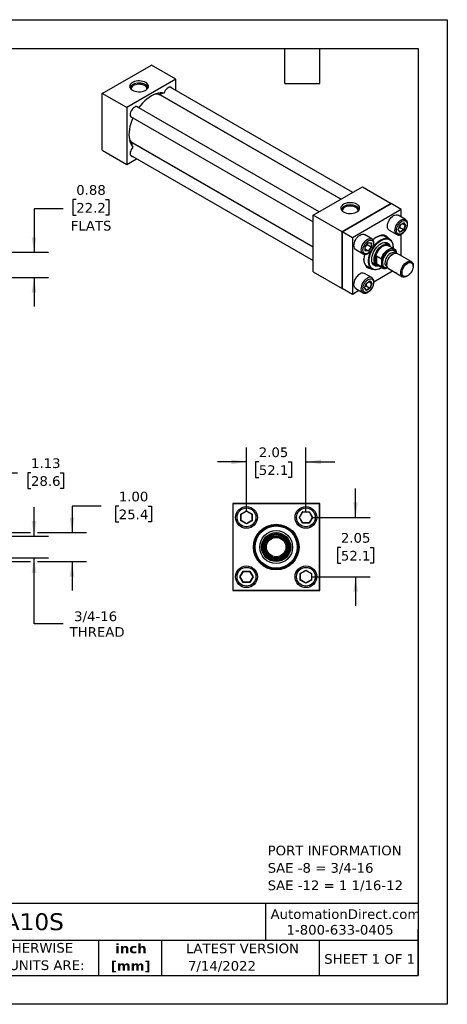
# Model space of a CAD drawing. Header units: inches. Extents: x 0 to 44, y 0 to 34.
# Tile 3 of 3: x 29.3 to 44, y 0 to 34. Entities that reach past the tile are written whole.
import ezdxf

# ---------------------------------------------------------------- set-up
doc = ezdxf.new("R2010")
doc.units = ezdxf.units.IN
doc.header["$LTSCALE"] = 4
doc.header["$MEASUREMENT"] = 0
doc.linetypes.add('SLD-Solid', pattern=[0])
doc.layers.add('DIMENSIONS', color=140, linetype='SLD-Solid', lineweight=25)
doc.layers.add('TEXT', color=140, linetype='SLD-Solid', lineweight=25)
doc.styles.add('SLDTEXTSTYLE0', font='VERDANA.TTF')
doc.styles.add('SLDTEXTSTYLE1', font='VERDANAB.TTF')
doc.dimstyles.new('SLDDIMSTYLE2', dxfattribs={"dimtxt": 0.339844, "dimasz": 0.52, "dimexe": 0, "dimexo": 0.0625, "dimgap": 0.084961, "dimtad": 0, "dimtih": 1, "dimtoh": 1, "dimrnd": 1e-09, "dimzin": 12, "dimdsep": 46, "dimtxsty": 'SLDTEXTSTYLE0', "dimsah": 1, "dimcen": 0.09, "dimadec": 0, "dimazin": 3, "dimtfac": 1, "dimtmove": 0, "dimatfit": 0, "dimfxl": 0, "dimfrac": 2, "dimtolj": 1, "dimtzin": 12, "dimarcsym": 0})
doc.dimstyles.new('SLDDIMSTYLE3', dxfattribs={"dimtxt": 0.339844, "dimasz": 0.52, "dimexe": 0, "dimexo": 0.0625, "dimgap": 0.084961, "dimtad": 0, "dimtih": 1, "dimtoh": 1, "dimrnd": 1e-09, "dimzin": 4, "dimdsep": 46, "dimtxsty": 'SLDTEXTSTYLE0', "dimsah": 1, "dimcen": 0.09, "dimadec": 0, "dimazin": 1, "dimtfac": 1, "dimtmove": 0, "dimatfit": 0, "dimfxl": 0, "dimfrac": 2, "dimtolj": 1, "dimtzin": 12, "dimarcsym": 0})
doc.dimstyles.new('SLDDIMSTYLE4', dxfattribs={"dimtxt": 0.339844, "dimasz": 0.52, "dimexe": 0, "dimexo": 0.0625, "dimgap": 0.084961, "dimtad": 0, "dimtih": 1, "dimtoh": 1, "dimrnd": 1e-09, "dimdsep": 46, "dimtxsty": 'SLDTEXTSTYLE0', "dimsah": 1, "dimcen": 0.09, "dimadec": 0, "dimazin": 2, "dimtfac": 1, "dimtmove": 0, "dimatfit": 0, "dimfxl": 0, "dimfrac": 2, "dimtolj": 1, "dimtzin": 12, "dimarcsym": 0})

# ---------------------------------------------------------------- blocks, each defined once
blk = doc.blocks.new('SW_NOTE_0')
at = {"layer": 'TEXT', "color": 0, "char_height": 0.33333, "attachment_point": 1, "style": 'SLDTEXTSTYLE0'}
for s, insert in [('PORT INFORMATION', (0, 0.423)), ('SAE -8 = 3/4-16', (0, -0.179)), ('SAE -12 = 1 1/16-12', (0, -0.78))]:
    blk.add_mtext(s, dxfattribs=dict(at, insert=insert))
blk = doc.blocks.new('SW_NOTE_0_1')
at = {"layer": 'TEXT', "color": 0, "char_height": 0.3333, "attachment_point": 2, "style": 'SLDTEXTSTYLE1'}
for s, insert in [('inch', (0.5, 0.423)), ('[mm]', (0.489, -0.179))]:
    blk.add_mtext(s, dxfattribs=dict(at, insert=insert))
blk = doc.blocks.new('SW_NOTE_0_2')
at = {"layer": 'TEXT', "color": 0, "char_height": 0.33333, "attachment_point": 1, "style": 'SLDTEXTSTYLE0'}
for s, insert in [('UNLESS OTHERWISE ', (0, 0.423)), ('SPECIFIED UNITS ARE:', (0, -0.179))]:
    blk.add_mtext(s, dxfattribs=dict(at, insert=insert))
blk = doc.blocks.new('_D_2')
at = {"layer": 'DIMENSIONS'}
for p, q in [((27.047, 16.434), (27.047, 18.853)), ((28.172, 16.325), (28.172, 18.853)), ((27.047, 18.353), (26.047, 18.353)), ((28.172, 18.353), (29.181, 18.353)), ((29.642, 18.353), (29.528, 18.353)), ((29.528, 18.353), (29.528, 17.813)), ((30.652, 18.353), (30.766, 18.353)), ((30.766, 18.353), (30.766, 17.813)), ((29.528, 17.813), (29.642, 17.813)), ((30.766, 17.813), (30.652, 17.813))]:
    blk.add_line(p, q, dxfattribs=at)
for points in [[(27.047, 18.353), (26.527, 18.433), (26.527, 18.273)], [(28.172, 18.353), (28.692, 18.273), (28.692, 18.433)]]:
    blk.add_solid(points, dxfattribs=at)
at = {"layer": 'DIMENSIONS', "char_height": 0.3333, "attachment_point": 1, "style": 'SLDTEXTSTYLE0'}
for s, insert in [('1.13', (29.642, 18.852)), ('28.6', (29.642, 18.236))]:
    blk.add_mtext(s, dxfattribs=dict(at, insert=insert))
blk = doc.blocks.new('_D_3')
at = {"layer": 'DIMENSIONS'}
for p, q in [((29.747, 16.164), (29.747, 17.164)), ((28.333, 16.164), (30.247, 16.164)), ((28.333, 15.414), (30.247, 15.414)), ((29.747, 13.143), (29.747, 15.414)), ((30.747, 13.143), (29.747, 13.143))]:
    blk.add_line(p, q, dxfattribs=at)
for points in [[(29.747, 16.164), (29.827, 16.684), (29.667, 16.684)], [(29.747, 15.414), (29.667, 14.894), (29.827, 14.894)]]:
    blk.add_solid(points, dxfattribs=at)
at = {"layer": 'DIMENSIONS', "char_height": 0.3333, "attachment_point": 1, "style": 'SLDTEXTSTYLE0'}
for s, insert in [('3/4-16', (31.13, 13.566)), ('THREAD', (30.975, 13.026))]:
    blk.add_mtext(s, dxfattribs=dict(at, insert=insert))
blk = doc.blocks.new('_D_4')
at = {"layer": 'DIMENSIONS'}
for p, q in [((32.058, 17.203), (31.058, 17.203)), ((31.058, 17.203), (31.058, 16.289)), ((32.67, 17.203), (32.556, 17.203)), ((32.556, 17.203), (32.556, 16.662)), ((33.68, 17.203), (33.794, 17.203)), ((33.794, 17.203), (33.794, 16.662)), ((32.556, 16.662), (32.67, 16.662)), ((33.794, 16.662), (33.68, 16.662)), ((26.828, 16.289), (29.627, 16.289)), ((29.867, 16.289), (31.558, 16.289)), ((26.828, 15.289), (29.627, 15.289)), ((29.867, 15.289), (31.558, 15.289)), ((31.058, 15.289), (31.058, 14.289))]:
    blk.add_line(p, q, dxfattribs=at)
for points in [[(31.058, 16.289), (31.138, 16.809), (30.978, 16.809)], [(31.058, 15.289), (30.978, 14.769), (31.138, 14.769)]]:
    blk.add_solid(points, dxfattribs=at)
at = {"layer": 'DIMENSIONS', "char_height": 0.3333, "attachment_point": 1, "style": 'SLDTEXTSTYLE0'}
for s, insert in [('1.00', (32.67, 17.702)), ('25.4', (32.67, 17.086))]:
    blk.add_mtext(s, dxfattribs=dict(at, insert=insert))
blk = doc.blocks.new('_D_6')
at = {"layer": 'DIMENSIONS'}
for p, q in [((37.074, 17.014), (37.074, 19.231)), ((39.124, 17.014), (39.124, 19.231)), ((37.074, 18.731), (36.074, 18.731)), ((37.499, 18.731), (37.384, 18.731)), ((37.384, 18.731), (37.384, 18.191)), ((38.508, 18.731), (38.623, 18.731)), ((38.623, 18.731), (38.623, 18.191)), ((39.124, 18.731), (40.124, 18.731)), ((37.384, 18.191), (37.499, 18.191)), ((38.623, 18.191), (38.508, 18.191))]:
    blk.add_line(p, q, dxfattribs=at)
for points in [[(37.074, 18.731), (36.554, 18.811), (36.554, 18.651)], [(39.124, 18.731), (39.644, 18.651), (39.644, 18.811)]]:
    blk.add_solid(points, dxfattribs=at)
at = {"layer": 'DIMENSIONS', "char_height": 0.3333, "attachment_point": 1, "style": 'SLDTEXTSTYLE0'}
for s, insert in [('2.05', (37.499, 19.23)), ('52.1', (37.499, 18.614))]:
    blk.add_mtext(s, dxfattribs=dict(at, insert=insert))
blk = doc.blocks.new('_D_7')
at = {"layer": 'DIMENSIONS'}
for p, q in [((40.837, 16.814), (40.837, 17.814)), ((39.324, 16.814), (41.337, 16.814)), ((40.332, 15.774), (40.218, 15.774)), ((40.218, 15.774), (40.218, 15.234)), ((41.342, 15.774), (41.456, 15.774)), ((41.456, 15.774), (41.456, 15.234)), ((40.218, 15.234), (40.332, 15.234)), ((41.456, 15.234), (41.342, 15.234)), ((39.324, 14.764), (41.337, 14.764)), ((40.837, 14.764), (40.837, 13.764))]:
    blk.add_line(p, q, dxfattribs=at)
for points in [[(40.837, 16.814), (40.917, 17.334), (40.757, 17.334)], [(40.837, 14.764), (40.757, 14.244), (40.917, 14.244)]]:
    blk.add_solid(points, dxfattribs=at)
at = {"layer": 'DIMENSIONS', "char_height": 0.3333, "attachment_point": 1, "style": 'SLDTEXTSTYLE0'}
for s, insert in [('2.05', (40.332, 16.274)), ('52.1', (40.332, 15.658))]:
    blk.add_mtext(s, dxfattribs=dict(at, insert=insert))
blk = doc.blocks.new('_D_10')
at = {"layer": 'DIMENSIONS'}
for p, q in [((31.203, 27.787), (31.089, 27.787)), ((31.089, 27.787), (31.089, 27.247)), ((32.213, 27.787), (32.327, 27.787)), ((32.327, 27.787), (32.327, 27.247)), ((30.747, 27.469), (29.747, 27.469)), ((29.747, 27.469), (29.747, 25.97)), ((31.089, 27.247), (31.203, 27.247)), ((32.327, 27.247), (32.213, 27.247)), ((27.247, 25.97), (30.247, 25.97)), ((27.247, 25.095), (30.247, 25.095)), ((29.747, 25.095), (29.747, 24.095))]:
    blk.add_line(p, q, dxfattribs=at)
for points in [[(29.747, 25.97), (29.827, 26.49), (29.667, 26.49)], [(29.747, 25.095), (29.667, 24.575), (29.827, 24.575)]]:
    blk.add_solid(points, dxfattribs=at)
at = {"layer": 'DIMENSIONS', "char_height": 0.3333, "attachment_point": 1, "style": 'SLDTEXTSTYLE0'}
for s, insert in [('0.88', (31.203, 28.287)), ('22.2', (31.203, 27.671)), ('FLATS', (31.016, 27.054))]:
    blk.add_mtext(s, dxfattribs=dict(at, insert=insert))

msp = doc.modelspace()

# ---------------------------------------------------------------- linework, layer by layer
at = {"color": 7, "linetype": 'SLD-Solid'}
for p, q in [((0, 34), (44, 34)), ((44, 34), (44, 0)), ((44, 0), (0, 0))]:
    msp.add_line(p, q, dxfattribs=at)
for p, q in [((32.096, 31.455), (33.793, 32.434)), ((34.642, 31.944), (33.793, 32.434)), ((34.642, 31.944), (32.945, 30.965)), ((40.739, 28.035), (34.437, 31.673)), ((34.642, 31.555), (34.642, 31.944)), ((32.096, 29.495), (32.096, 31.455)), ((32.945, 30.965), (32.096, 31.455)), ((34.089, 31.412), (40.339, 27.804)), ((40.329, 27.799), (34.109, 31.389)), ((34.189, 31.343), (34.155, 31.374)), ((32.945, 30.965), (32.945, 29.005)), ((39.579, 27.366), (33.278, 31.003)), ((34.538, 31.141), (34.535, 31.155)), ((34.642, 31.082), (34.642, 31.093)), ((33.078, 30.657), (39.379, 27.019)), ((39.379, 26.142), (33.129, 29.75)), ((33.159, 29.744), (39.379, 26.153)), ((33.196, 29.712), (33.239, 29.698)), ((32.096, 29.495), (32.945, 29.005)), ((33.078, 29.318), (39.379, 25.68)), ((33.575, 29.493), (33.588, 29.496)), ((33.682, 29.431), (33.692, 29.436)), ((32.945, 29.005), (33.282, 29.2)), ((39.379, 27.25), (41.076, 28.23)), ((41.076, 28.23), (42.066, 27.658)), ((42.066, 27.658), (40.369, 26.679)), ((40.375, 26.675), (42.061, 27.649)), ((42.414, 27.444), (42.061, 27.649)), ((42.066, 27.645), (42.066, 27.658)), ((39.379, 25.29), (39.379, 27.25)), ((40.369, 26.679), (39.379, 27.25)), ((42.414, 27.444), (40.728, 26.471)), ((42.556, 27.102), (42.301, 27.249)), ((42.414, 27.183), (42.414, 27.444)), ((42.306, 26.752), (42.37, 26.916)), ((42.308, 26.754), (42.371, 26.915)), ((42.37, 26.916), (42.498, 26.99)), ((42.371, 26.915), (42.495, 26.986)), ((42.552, 26.899), (42.448, 26.959)), ((42.552, 26.899), (42.491, 26.741)), ((42.492, 26.985), (42.552, 26.899)), ((42.498, 26.99), (42.562, 26.899)), ((42.562, 26.899), (42.498, 26.735)), ((42.551, 27.104), (42.556, 27.102)), ((40.369, 26.679), (40.369, 24.719)), ((40.728, 26.471), (40.375, 26.675)), ((40.375, 24.729), (40.375, 26.675)), ((41.396, 26.432), (41.141, 26.579)), ((42.005, 26.426), (41.81, 26.539)), ((42.001, 26.729), (42.256, 26.582)), ((42.37, 26.661), (42.306, 26.752)), ((42.369, 26.669), (42.309, 26.755)), ((42.357, 26.819), (42.329, 26.807)), ((42.491, 26.741), (42.357, 26.819)), ((42.491, 26.741), (42.368, 26.671)), ((42.498, 26.735), (42.37, 26.661)), ((42.414, 25.844), (42.414, 26.589)), ((40.728, 26.471), (40.728, 24.525)), ((41.164, 26.166), (41.274, 26.304)), ((41.165, 26.166), (41.273, 26.301)), ((41.238, 26.257), (41.242, 26.227)), ((41.376, 26.149), (41.242, 26.227)), ((41.273, 26.3), (41.378, 26.29)), ((41.274, 26.304), (41.385, 26.294)), ((41.376, 26.29), (41.376, 26.149)), ((41.385, 26.294), (41.385, 26.146)), ((41.958, 26.223), (41.809, 26.309)), ((42.167, 26.088), (41.977, 26.197)), ((40.841, 26.06), (41.096, 25.913)), ((41.164, 26.018), (41.164, 26.166)), ((41.274, 26.009), (41.164, 26.018)), ((41.166, 26.023), (41.166, 26.166)), ((41.27, 26.017), (41.166, 26.077)), ((41.27, 26.017), (41.166, 26.027)), ((41.376, 26.149), (41.27, 26.017)), ((41.385, 26.146), (41.274, 26.009)), ((41.554, 25.844), (41.726, 25.745)), ((41.554, 25.844), (41.554, 25.574)), ((42.126, 25.909), (42.102, 25.895)), ((42.129, 26.139), (42.129, 26.152)), ((42.189, 25.935), (42.171, 25.945)), ((42.76, 25.645), (42.276, 25.924)), ((41.21, 25.501), (41.406, 25.388)), ((41.409, 25.616), (41.558, 25.53)), ((41.518, 25.63), (41.518, 25.788)), ((41.726, 25.474), (41.554, 25.574)), ((41.59, 25.527), (41.78, 25.417)), ((41.748, 25.545), (41.748, 25.649)), ((41.914, 25.57), (41.914, 25.542)), ((42.822, 25.482), (42.822, 25.508)), ((39.379, 25.29), (40.369, 24.719)), ((41.396, 25.093), (41.141, 25.24)), ((41.469, 24.952), (42.114, 25.325)), ((41.705, 25.418), (41.717, 25.424)), ((41.905, 25.485), (41.923, 25.475)), ((41.976, 25.405), (42.46, 25.125)), ((42.001, 25.39), (42.256, 25.243)), ((41.147, 24.743), (41.21, 24.908)), ((41.149, 24.746), (41.211, 24.906)), ((41.21, 24.908), (41.338, 24.982)), ((41.211, 24.906), (41.335, 24.978)), ((41.392, 24.89), (41.288, 24.951)), ((41.392, 24.89), (41.331, 24.733)), ((41.332, 24.976), (41.392, 24.89)), ((41.338, 24.982), (41.402, 24.891)), ((41.402, 24.891), (41.338, 24.726)), ((42.61, 25.14), (42.632, 25.153)), ((40.369, 24.719), (40.38, 24.726)), ((40.375, 24.729), (40.728, 24.525)), ((40.728, 24.525), (40.954, 24.655)), ((40.841, 24.72), (41.096, 24.574)), ((41.101, 24.571), (41.096, 24.574)), ((41.21, 24.652), (41.147, 24.743)), ((41.21, 24.66), (41.149, 24.747)), ((41.197, 24.81), (41.169, 24.798)), ((41.197, 24.81), (41.331, 24.733)), ((41.331, 24.733), (41.209, 24.662)), ((41.338, 24.726), (41.21, 24.652)), ((36.599, 17.289), (36.599, 14.289)), ((39.599, 17.289), (36.599, 17.289)), ((36.609, 17.279), (36.609, 14.299)), ((39.589, 17.279), (36.609, 17.279)), ((36.879, 16.927), (37.074, 17.04)), ((36.887, 16.922), (37.074, 17.031)), ((37.074, 17.04), (37.27, 16.927)), ((37.074, 17.04), (37.074, 17.031)), ((37.074, 17.031), (37.262, 16.922)), ((38.899, 16.814), (39.011, 17.009)), ((38.908, 16.814), (39.016, 17.001)), ((39.011, 17.009), (39.237, 17.009)), ((39.016, 17.001), (39.011, 17.009)), ((39.016, 17.001), (39.233, 17.001)), ((39.237, 17.009), (39.233, 17.001)), ((39.233, 17.001), (39.341, 16.814)), ((39.237, 17.009), (39.35, 16.814)), ((39.589, 14.299), (39.589, 17.279)), ((39.599, 14.289), (39.599, 17.289)), ((36.879, 16.701), (36.879, 16.927)), ((36.879, 16.927), (36.887, 16.922)), ((36.887, 16.706), (36.879, 16.701)), ((37.074, 16.588), (36.879, 16.701)), ((36.887, 16.706), (36.887, 16.922)), ((37.074, 16.597), (36.887, 16.706)), ((37.262, 16.706), (37.074, 16.597)), ((37.27, 16.701), (37.074, 16.588)), ((37.27, 16.927), (37.262, 16.922)), ((37.262, 16.922), (37.262, 16.706)), ((37.27, 16.701), (37.262, 16.706)), ((37.27, 16.927), (37.27, 16.701)), ((39.011, 16.618), (38.899, 16.814)), ((38.899, 16.814), (38.908, 16.814)), ((39.016, 16.626), (38.908, 16.814)), ((39.341, 16.814), (39.233, 16.626)), ((39.35, 16.814), (39.237, 16.618)), ((39.35, 16.814), (39.341, 16.814)), ((37.074, 16.588), (37.074, 16.597)), ((39.011, 16.618), (39.016, 16.626)), ((39.237, 16.618), (39.011, 16.618)), ((39.233, 16.626), (39.016, 16.626)), ((39.237, 16.618), (39.233, 16.626)), ((37.631, 15.668), (37.631, 15.909)), ((37.662, 15.71), (37.662, 15.868)), ((38.537, 15.868), (38.537, 15.71)), ((38.568, 15.909), (38.568, 15.668)), ((38.929, 14.877), (39.124, 14.99)), ((38.937, 14.872), (39.124, 14.981)), ((39.124, 14.99), (39.32, 14.877)), ((39.124, 14.99), (39.124, 14.981)), ((39.124, 14.981), (39.312, 14.872)), ((36.849, 14.764), (36.961, 14.959)), ((36.961, 14.568), (36.849, 14.764)), ((36.849, 14.764), (36.858, 14.764)), ((36.858, 14.764), (36.966, 14.951)), ((36.966, 14.576), (36.858, 14.764)), ((36.961, 14.959), (37.187, 14.959)), ((36.961, 14.959), (36.966, 14.951)), ((36.966, 14.951), (37.183, 14.951)), ((37.187, 14.959), (37.183, 14.951)), ((37.183, 14.951), (37.291, 14.764)), ((37.291, 14.764), (37.183, 14.576)), ((37.187, 14.959), (37.3, 14.764)), ((37.3, 14.764), (37.187, 14.568)), ((37.3, 14.764), (37.291, 14.764)), ((38.929, 14.651), (38.929, 14.877)), ((38.929, 14.877), (38.937, 14.872)), ((38.929, 14.651), (38.937, 14.656)), ((39.124, 14.538), (38.929, 14.651)), ((38.937, 14.656), (38.937, 14.872)), ((39.124, 14.547), (38.937, 14.656)), ((39.312, 14.656), (39.124, 14.547)), ((39.32, 14.651), (39.124, 14.538)), ((39.312, 14.872), (39.32, 14.877)), ((39.312, 14.872), (39.312, 14.656)), ((39.32, 14.651), (39.312, 14.656)), ((39.32, 14.877), (39.32, 14.651)), ((36.599, 14.289), (39.599, 14.289)), ((36.609, 14.299), (39.589, 14.299)), ((36.961, 14.568), (36.966, 14.576)), ((37.187, 14.568), (36.961, 14.568)), ((37.183, 14.576), (36.966, 14.576)), ((37.183, 14.576), (37.187, 14.568)), ((39.124, 14.538), (39.124, 14.547))]:
    msp.add_line(p, q)
at = {"flags": 128}
for points in [[(33.598, 31.832), (33.552, 31.854), (33.5, 31.871), (33.443, 31.882), (33.384, 31.887), (33.324, 31.885), (33.266, 31.877), (33.211, 31.863), (33.162, 31.844), (33.119, 31.819), (33.086, 31.791), (33.061, 31.759), (33.048, 31.725), (33.045, 31.691), (33.053, 31.657), (33.072, 31.624), (33.101, 31.594), (33.14, 31.567), (33.186, 31.545), (33.238, 31.528), (33.295, 31.517), (33.354, 31.512), (33.414, 31.514), (33.472, 31.522), (33.527, 31.536), (33.576, 31.555), (33.618, 31.58), (33.652, 31.608), (33.677, 31.64), (33.69, 31.674), (33.693, 31.708), (33.685, 31.742), (33.666, 31.775), (33.637, 31.805), (33.598, 31.832)], [(33.583, 31.758), (33.537, 31.78), (33.485, 31.796), (33.428, 31.806), (33.369, 31.809), (33.31, 31.806), (33.253, 31.796), (33.201, 31.78), (33.155, 31.758), (33.117, 31.731), (33.089, 31.701), (33.072, 31.668), (33.066, 31.634), (33.066, 31.633)], [(33.563, 31.724), (33.52, 31.744), (33.471, 31.759), (33.417, 31.768), (33.362, 31.77), (33.307, 31.766), (33.254, 31.756), (33.206, 31.739), (33.165, 31.718), (33.132, 31.692), (33.109, 31.663), (33.096, 31.631), (33.095, 31.599)], [(34.509, 31.632), (34.491, 31.655), (34.466, 31.669), (34.436, 31.673), (34.403, 31.666), (34.369, 31.65), (34.334, 31.624), (34.302, 31.591), (34.273, 31.551), (34.25, 31.507), (34.233, 31.462)], [(34.233, 31.462), (34.167, 31.472), (34.097, 31.471), (34.024, 31.46), (33.948, 31.439), (33.871, 31.408), (33.793, 31.367), (33.715, 31.318), (33.638, 31.26), (33.563, 31.193), (33.489, 31.12), (33.419, 31.04), (33.353, 30.954)], [(34.078, 31.419), (34.019, 31.438), (33.967, 31.445)], [(33.349, 30.962), (33.336, 30.98), (33.313, 30.997), (33.285, 31.003), (33.252, 31), (33.218, 30.985), (33.183, 30.962), (33.15, 30.93), (33.12, 30.892), (33.096, 30.849), (33.077, 30.804), (33.066, 30.76), (33.063, 30.718), (33.068, 30.681), (33.081, 30.651), (33.101, 30.629), (33.127, 30.618), (33.149, 30.616)], [(33.158, 30.616), (33.117, 30.516), (33.083, 30.415), (33.056, 30.315), (33.036, 30.217), (33.024, 30.121), (33.02, 30.029), (33.024, 29.941), (33.036, 29.859), (33.056, 29.783), (33.083, 29.714), (33.117, 29.652), (33.158, 29.6)], [(33.04, 29.839), (33.072, 29.798), (33.117, 29.756)], [(33.158, 29.6), (33.127, 29.563), (33.101, 29.521), (33.081, 29.477), (33.068, 29.432), (33.063, 29.389), (33.066, 29.35), (33.077, 29.319), (33.096, 29.295), (33.12, 29.281), (33.149, 29.277)], [(40.881, 27.628), (40.835, 27.65), (40.783, 27.666), (40.726, 27.677), (40.667, 27.682), (40.607, 27.681), (40.549, 27.673), (40.494, 27.659), (40.445, 27.639), (40.402, 27.615), (40.369, 27.586), (40.344, 27.555), (40.331, 27.521), (40.328, 27.486), (40.336, 27.452), (40.355, 27.419), (40.384, 27.389), (40.423, 27.363), (40.469, 27.341), (40.521, 27.324), (40.578, 27.313), (40.637, 27.308), (40.697, 27.31), (40.755, 27.318), (40.81, 27.331), (40.859, 27.351), (40.902, 27.375), (40.935, 27.404), (40.96, 27.436), (40.973, 27.469), (40.976, 27.504), (40.968, 27.538), (40.949, 27.571), (40.92, 27.601), (40.881, 27.628)], [(40.866, 27.553), (40.82, 27.575), (40.768, 27.591), (40.711, 27.601), (40.652, 27.605), (40.593, 27.601), (40.536, 27.591), (40.484, 27.575), (40.438, 27.553), (40.4, 27.527), (40.372, 27.497), (40.355, 27.464), (40.349, 27.43), (40.349, 27.428)], [(40.846, 27.519), (40.803, 27.539), (40.754, 27.554), (40.7, 27.563), (40.645, 27.566), (40.59, 27.562), (40.537, 27.551), (40.489, 27.535), (40.448, 27.513), (40.415, 27.487), (40.392, 27.458), (40.379, 27.427), (40.378, 27.395)], [(42.001, 26.729), (42.001, 26.729), (41.975, 26.751), (41.955, 26.782), (41.943, 26.821), (41.939, 26.866), (41.943, 26.917), (41.955, 26.969), (41.975, 27.023), (42.001, 27.075), (42.033, 27.125), (42.07, 27.168), (42.11, 27.205), (42.151, 27.234), (42.192, 27.253), (42.232, 27.262), (42.269, 27.261), (42.301, 27.249)], [(42.256, 26.582), (42.256, 26.582), (42.229, 26.604), (42.21, 26.635), (42.198, 26.674), (42.193, 26.719), (42.198, 26.77), (42.21, 26.823), (42.229, 26.876), (42.256, 26.929), (42.288, 26.978), (42.324, 27.021), (42.364, 27.058), (42.406, 27.087), (42.447, 27.106), (42.487, 27.115), (42.523, 27.114), (42.551, 27.104)], [(40.841, 26.06), (40.841, 26.06), (40.815, 26.082), (40.795, 26.113), (40.783, 26.152), (40.779, 26.197), (40.783, 26.247), (40.795, 26.3), (40.815, 26.354), (40.841, 26.406), (40.874, 26.455), (40.91, 26.499), (40.95, 26.536), (40.991, 26.564), (41.033, 26.584), (41.073, 26.593), (41.109, 26.591), (41.141, 26.579)], [(41.969, 26.447), (41.947, 26.479), (41.912, 26.514), (41.87, 26.539), (41.824, 26.555), (41.772, 26.56), (41.718, 26.556), (41.66, 26.541), (41.601, 26.516), (41.541, 26.481), (41.482, 26.438), (41.435, 26.396)], [(41.562, 26.494), (41.612, 26.519), (41.669, 26.538), (41.724, 26.547), (41.776, 26.546), (41.824, 26.535), (41.867, 26.513), (41.897, 26.489)], [(41.099, 25.911), (41.096, 25.913), (41.07, 25.935), (41.05, 25.966), (41.038, 26.005), (41.034, 26.05), (41.038, 26.1), (41.05, 26.153), (41.07, 26.207), (41.096, 26.259), (41.128, 26.308), (41.165, 26.352), (41.205, 26.389), (41.246, 26.417), (41.287, 26.437), (41.327, 26.446), (41.364, 26.444), (41.396, 26.432)], [(41.741, 25.439), (41.688, 25.409), (41.631, 25.385), (41.575, 25.371), (41.523, 25.368), (41.474, 25.375), (41.43, 25.392), (41.391, 25.42), (41.359, 25.456), (41.334, 25.501), (41.316, 25.554), (41.306, 25.614), (41.304, 25.679), (41.31, 25.749), (41.324, 25.821), (41.346, 25.895), (41.374, 25.97), (41.41, 26.042), (41.451, 26.113), (41.498, 26.179), (41.549, 26.239), (41.603, 26.293), (41.659, 26.339), (41.717, 26.377), (41.717, 26.377)], [(41.396, 26.432), (41.396, 26.432), (41.4, 26.43)], [(41.642, 25.497), (41.617, 25.491), (41.571, 25.486), (41.528, 25.492), (41.49, 25.507), (41.457, 25.533), (41.431, 25.567), (41.411, 25.61), (41.4, 25.66), (41.396, 25.715), (41.4, 25.776), (41.411, 25.839), (41.431, 25.904), (41.457, 25.969), (41.49, 26.032), (41.528, 26.092), (41.571, 26.147), (41.617, 26.196), (41.666, 26.238), (41.717, 26.271), (41.767, 26.296), (41.816, 26.31), (41.862, 26.315), (41.905, 26.31), (41.944, 26.294), (41.976, 26.268), (42.003, 26.234), (42.022, 26.191), (42.029, 26.168)], [(41.436, 26.131), (41.438, 26.133), (41.485, 26.198), (41.536, 26.259), (41.591, 26.313), (41.648, 26.359), (41.705, 26.397), (41.763, 26.426), (41.82, 26.445), (41.874, 26.454), (41.926, 26.453), (41.973, 26.441), (42.015, 26.42), (42.052, 26.389), (42.082, 26.35), (42.105, 26.302), (42.12, 26.246), (42.128, 26.185), (42.129, 26.152)], [(41.476, 25.713), (41.48, 25.771), (41.492, 25.831), (41.512, 25.893), (41.538, 25.955), (41.572, 26.014), (41.61, 26.069), (41.653, 26.119), (41.699, 26.161), (41.746, 26.196), (41.794, 26.221), (41.841, 26.237), (41.886, 26.242), (41.927, 26.236), (41.963, 26.22), (41.993, 26.195), (42.003, 26.182)], [(41.518, 25.788), (41.534, 25.849), (41.558, 25.911), (41.589, 25.972), (41.625, 26.029), (41.667, 26.081), (41.712, 26.126), (41.759, 26.163), (41.807, 26.191), (41.855, 26.209), (41.9, 26.215), (41.941, 26.212), (41.977, 26.197)], [(41.717, 26.377), (41.774, 26.406), (41.83, 26.424), (41.884, 26.433), (41.935, 26.431), (41.982, 26.419), (42.023, 26.397), (42.059, 26.365), (42.088, 26.324), (42.109, 26.274), (42.123, 26.218), (42.129, 26.155), (42.129, 26.11)], [(41.935, 26.236), (41.931, 26.281), (41.929, 26.297)], [(41.146, 25.896), (41.145, 25.891), (41.131, 25.816), (41.125, 25.744), (41.127, 25.677), (41.137, 25.615), (41.155, 25.559), (41.18, 25.511), (41.212, 25.472), (41.251, 25.441), (41.295, 25.421), (41.344, 25.41), (41.369, 25.409)], [(41.705, 25.418), (41.648, 25.389), (41.591, 25.37), (41.536, 25.361), (41.485, 25.362), (41.438, 25.373), (41.395, 25.394), (41.359, 25.425), (41.329, 25.465), (41.306, 25.513), (41.29, 25.568), (41.282, 25.63), (41.282, 25.696), (41.29, 25.767), (41.306, 25.841), (41.329, 25.915), (41.359, 25.99), (41.386, 26.045)], [(41.726, 25.745), (41.75, 25.806), (41.78, 25.866), (41.817, 25.922), (41.858, 25.973), (41.903, 26.017), (41.949, 26.054), (41.997, 26.081), (42.044, 26.099), (42.088, 26.106), (42.13, 26.102), (42.166, 26.088), (42.197, 26.064), (42.221, 26.031)], [(41.748, 25.649), (41.761, 25.708), (41.781, 25.768), (41.809, 25.827), (41.843, 25.883), (41.883, 25.934), (41.926, 25.979), (41.972, 26.015), (42.019, 26.042), (42.065, 26.059), (42.108, 26.064), (42.148, 26.059), (42.182, 26.042), (42.21, 26.015), (42.23, 25.979), (42.243, 25.934)], [(42.169, 25.946), (42.164, 25.949), (42.132, 25.957), (42.096, 25.955), (42.058, 25.942), (42.018, 25.92), (41.98, 25.888), (41.944, 25.849), (41.912, 25.804), (41.886, 25.755), (41.866, 25.704), (41.854, 25.654), (41.85, 25.607)], [(41.976, 25.405), (41.976, 25.405), (41.949, 25.426), (41.93, 25.458), (41.918, 25.496), (41.914, 25.542), (41.918, 25.592), (41.93, 25.645), (41.949, 25.699), (41.976, 25.751), (42.008, 25.8), (42.045, 25.844), (42.084, 25.881), (42.126, 25.909), (42.167, 25.929), (42.207, 25.938), (42.244, 25.936), (42.276, 25.924)], [(41.298, 25.45), (41.283, 25.455), (41.241, 25.476), (41.204, 25.507), (41.173, 25.547), (41.15, 25.596), (41.134, 25.652), (41.126, 25.714), (41.125, 25.737)], [(41.617, 25.512), (41.61, 25.513), (41.572, 25.523), (41.538, 25.544), (41.512, 25.575), (41.492, 25.614), (41.48, 25.66), (41.476, 25.713)], [(41.479, 25.519), (41.494, 25.524), (41.535, 25.544)], [(42.397, 25.263), (42.402, 25.313), (42.414, 25.366), (42.433, 25.419), (42.46, 25.472), (42.492, 25.521), (42.528, 25.565), (42.568, 25.602), (42.61, 25.63), (42.651, 25.649), (42.691, 25.658), (42.727, 25.657), (42.76, 25.645), (42.786, 25.623), (42.806, 25.592), (42.818, 25.553), (42.822, 25.508), (42.822, 25.508)], [(42.442, 25.263), (42.446, 25.311), (42.458, 25.361), (42.478, 25.412), (42.505, 25.462), (42.537, 25.507), (42.573, 25.547), (42.612, 25.579), (42.652, 25.602), (42.691, 25.615), (42.727, 25.617), (42.759, 25.609), (42.785, 25.59), (42.805, 25.562), (42.818, 25.525), (42.822, 25.482), (42.818, 25.434), (42.805, 25.383), (42.785, 25.332), (42.759, 25.283), (42.727, 25.237), (42.691, 25.198), (42.652, 25.166), (42.612, 25.143), (42.573, 25.13), (42.537, 25.128), (42.505, 25.136), (42.478, 25.155), (42.458, 25.183), (42.446, 25.219), (42.442, 25.263)], [(40.841, 24.72), (40.841, 24.72), (40.815, 24.742), (40.795, 24.773), (40.783, 24.812), (40.779, 24.858), (40.783, 24.908), (40.795, 24.961), (40.815, 25.015), (40.841, 25.067), (40.874, 25.116), (40.91, 25.16), (40.95, 25.197), (40.991, 25.225)], [(41.951, 25.425), (41.949, 25.424), (41.903, 25.406), (41.858, 25.399), (41.817, 25.403), (41.78, 25.417), (41.75, 25.441), (41.726, 25.474)], [(42.001, 25.39), (42.001, 25.39), (41.997, 25.392)], [(42.256, 25.243), (42.256, 25.243), (42.252, 25.245)], [(42.61, 25.14), (42.61, 25.14), (42.568, 25.121), (42.528, 25.112), (42.492, 25.113), (42.46, 25.125), (42.433, 25.147), (42.414, 25.178), (42.402, 25.217), (42.397, 25.263)], [(41.096, 24.574), (41.096, 24.574), (41.07, 24.595), (41.05, 24.626), (41.038, 24.665), (41.034, 24.711), (41.038, 24.761), (41.05, 24.814), (41.07, 24.868), (41.096, 24.92), (41.128, 24.969), (41.165, 25.013), (41.205, 25.05), (41.246, 25.078)]]:
    msp.add_lwpolyline(points, dxfattribs=at)
for centre, radius in [((37.074, 16.814), 0.375), ((39.124, 16.814), 0.375), ((38.099, 15.789), 0.788), ((38.099, 15.789), 0.758), ((38.099, 15.789), 0.75), ((38.099, 15.789), 0.729), ((38.099, 15.789), 0.568), ((38.099, 15.789), 0.5), ((38.099, 15.789), 0.501), ((38.099, 15.789), 0.375), ((38.099, 15.789), 0.336), ((37.074, 14.764), 0.375), ((39.124, 14.764), 0.375)]:
    msp.add_circle(centre, radius)
for centre, radius, start, end in [((33.512, 31.603), 0.131, 358.401, 67.0468), ((33.524, 31.622), 0.149, 4.2216, 66.3757), ((33.939, 31.085), 0.349, 60.7459, 90.6682), ((34.152, 31.457), 0.0835, 206.8885, 225.473), ((34.147, 31.461), 0.084, 255.9177, 273.0683), ((33.334, 30.04), 0.344, 209.262, 239.5025), ((33.122, 29.673), 0.0835, 74.5167, 93.1037), ((33.116, 29.676), 0.084, 26.9236, 44.0869), ((40.807, 27.417), 0.149, 4.2216, 66.3757), ((40.795, 27.399), 0.131, 358.401, 67.0468), ((41.79, 26.157), 0.197, 14.6173, 48.6879), ((42.32, 25.552), 0.407, 122.5299, 177.4754), ((41.532, 25.709), 0.197, 251.3162, 285.3894), ((41.872, 25.709), 0.362, 167.446, 192.554), ((41.672, 25.66), 0.156, 190.9013, 238.4249), ((41.89, 25.557), 0.143, 184.9239, 294.3257), ((41.982, 25.593), 0.132, 174.0114, 234.6991), ((41.079, 25.103), 0.151, 65.6929, 125.6176), ((41.334, 24.955), 0.151, 65.9871, 125.5919), ((38.099, 15.789), 0.484, 25.321, 154.679), ((38.099, 15.789), 0.445, 10.2745, 169.7255), ((38.099, 15.789), 0.484, 165.579, 194.421), ((38.099, 15.789), 0.445, 190.2745, 349.7255), ((38.099, 15.789), 0.484, 345.579, 14.421), ((38.099, 15.789), 0.484, 205.321, 334.679)]:
    msp.add_arc(centre, radius, start, end)
for centre, major_axis, ratio, start_param, end_param in [((42.365, 26.919), (0.00514, -0.0044), 0.218355, 0.076754, 0.708725), ((42.493, 26.993), (0.00158, 0.00714), 0.697855, 3.709862, 4.495341), ((42.557, 26.902), (0.0069, 0.00084), 0.565702, 3.786616, 5.357412), ((42.302, 26.754), (0.0069, 0.00084), 0.565702, 5.357412, 5.989383), ((42.365, 26.664), (0.00158, 0.00714), 0.697855, 4.495341, 5.714916), ((42.493, 26.737), (0.00514, -0.0044), 0.218355, 0.708725, 2.279522), ((41.27, 26.306), (-0.00272, 0.00639), 0.565779, 3.435482, 4.067474), ((41.38, 26.296), (0.00539, 0.00494), 0.697843, 3.709805, 4.929575), ((41.159, 26.169), (0.00638, -0.00225), 0.218224, 5.57449, 6.206482), ((41.159, 26.021), (0.00539, 0.00494), 0.697843, 4.929575, 5.714973), ((41.27, 26.011), (-0.00272, 0.00639), 0.565779, 4.067474, 5.63827), ((41.38, 26.149), (0.00638, -0.00225), 0.218224, 4.003694, 5.57449), ((41.206, 24.91), (0.00514, -0.0044), 0.218355, 0.076754, 0.708725), ((41.334, 24.984), (0.00158, 0.00714), 0.697855, 3.709862, 4.495341), ((41.397, 24.893), (0.0069, 0.00084), 0.565702, 3.786616, 5.357412), ((41.142, 24.746), (0.0069, 0.00084), 0.565702, 5.357412, 5.989383), ((41.206, 24.655), (0.00158, 0.00714), 0.697855, 4.495341, 5.714916), ((41.334, 24.729), (0.00514, -0.0044), 0.218355, 0.708725, 2.279522)]:
    msp.add_ellipse(centre, major_axis=major_axis, ratio=ratio, start_param=start_param, end_param=end_param)
for points, knots in [([(34.233, 31.462), (34.216, 31.46), (34.199, 31.457), (34.167, 31.451), (34.152, 31.448), (34.125, 31.441), (34.112, 31.438), (34.096, 31.431), (34.091, 31.429), (34.083, 31.425), (34.08, 31.422), (34.078, 31.419)], [0, 0, 0, 0, 0.25, 0.25, 0.5, 0.5, 0.75, 0.75, 0.875, 0.875, 1, 1, 1, 1]), ([(33.158, 29.6), (33.151, 29.616), (33.145, 29.632), (33.135, 29.663), (33.13, 29.677), (33.122, 29.705), (33.119, 29.718), (33.116, 29.734), (33.115, 29.74), (33.115, 29.749), (33.116, 29.753), (33.117, 29.756)], [0, 0, 0, 0, 0.25, 0.25, 0.5, 0.5, 0.75, 0.75, 0.875, 0.875, 1, 1, 1, 1]), ([(42.25, 26.719), (42.25, 26.776), (42.269, 26.841), (42.338, 26.96), (42.385, 27.01), (42.483, 27.066), (42.529, 27.071), (42.598, 27.031), (42.618, 26.988), (42.618, 26.932)], [0, 0, 0, 0, 0.25, 0.25, 0.5, 0.5, 0.75, 0.75, 1, 1, 1, 1]), ([(42.618, 26.932), (42.618, 26.875), (42.598, 26.81), (42.529, 26.691), (42.483, 26.641), (42.385, 26.585), (42.338, 26.581), (42.269, 26.62), (42.25, 26.663), (42.25, 26.719)], [0, 0, 0, 0, 0.25, 0.25, 0.5, 0.5, 0.75, 0.75, 1, 1, 1, 1]), ([(42.391, 26.927), (42.386, 26.917), (42.367, 26.885), (42.361, 26.846), (42.357, 26.819)], [0, 0, 0, 0, 0.298773, 1, 1, 1, 1]), ([(42.57, 26.747), (42.579, 26.763), (42.591, 26.786), (42.605, 26.821), (42.615, 26.85), (42.624, 26.885), (42.629, 26.921), (42.63, 26.956), (42.627, 26.991), (42.619, 27.024), (42.605, 27.054), (42.585, 27.079), (42.566, 27.097), (42.553, 27.103), (42.549, 27.104)], [0, 0, 0, 0, 0.1178863, 0.1657439, 0.2444687, 0.3250708, 0.410529, 0.498695, 0.588966, 0.6808449, 0.7740742, 0.8689418, 0.9670413, 1, 1, 1, 1]), ([(42.257, 26.582), (42.266, 26.578), (42.285, 26.568), (42.318, 26.563), (42.354, 26.566), (42.391, 26.577), (42.426, 26.594), (42.461, 26.617), (42.491, 26.644), (42.517, 26.671), (42.538, 26.698), (42.556, 26.723), (42.566, 26.74), (42.57, 26.747)], [0, 0, 0, 0, 0.091448, 0.195527, 0.301681, 0.408015, 0.511926, 0.611234, 0.719074, 0.799044, 0.866747, 0.948436, 1, 1, 1, 1]), ([(41.274, 25.944), (41.225, 25.916), (41.179, 25.911), (41.11, 25.951), (41.09, 25.994), (41.09, 26.106), (41.11, 26.171), (41.179, 26.291), (41.225, 26.34), (41.274, 26.368)], [0, 0, 0, 0, 0.25, 0.25, 0.5, 0.5, 0.75, 0.75, 1, 1, 1, 1]), ([(41.242, 26.227), (41.217, 26.206), (41.187, 26.182), (41.169, 26.15), (41.166, 26.145)], [0, 0, 0, 0, 0.821628, 1, 1, 1, 1]), ([(41.274, 26.368), (41.323, 26.397), (41.37, 26.401), (41.439, 26.361), (41.458, 26.319), (41.458, 26.206), (41.439, 26.141), (41.37, 26.021), (41.323, 25.972), (41.274, 25.944)], [0, 0, 0, 0, 0.25, 0.25, 0.5, 0.5, 0.75, 0.75, 1, 1, 1, 1]), ([(41.411, 26.077), (41.419, 26.094), (41.432, 26.116), (41.446, 26.151), (41.456, 26.181), (41.464, 26.216), (41.469, 26.251), (41.47, 26.287), (41.467, 26.321), (41.459, 26.354), (41.445, 26.384), (41.426, 26.41), (41.409, 26.423), (41.4, 26.429)], [0, 0, 0, 0, 0.122263, 0.171898, 0.253545, 0.33714, 0.425771, 0.517211, 0.610833, 0.706124, 0.802814, 0.901204, 1, 1, 1, 1]), ([(41.1, 25.911), (41.108, 25.907), (41.126, 25.898), (41.159, 25.894), (41.195, 25.897), (41.231, 25.908), (41.266, 25.925), (41.301, 25.948), (41.332, 25.975), (41.357, 26.002), (41.379, 26.028), (41.396, 26.053), (41.407, 26.071), (41.411, 26.077)], [0, 0, 0, 0, 0.082421, 0.187534, 0.294743, 0.402134, 0.507077, 0.607372, 0.716283, 0.797047, 0.865423, 0.947923, 1, 1, 1, 1]), ([(41.518, 25.788), (41.519, 25.794), (41.521, 25.8), (41.524, 25.812), (41.527, 25.818), (41.532, 25.829), (41.535, 25.835), (41.541, 25.841), (41.543, 25.843), (41.548, 25.845), (41.551, 25.846), (41.554, 25.844)], [0, 0, 0, 0, 0.25, 0.25, 0.5, 0.5, 0.75, 0.75, 0.875, 0.875, 1, 1, 1, 1]), ([(42.218, 25.933), (42.215, 25.943), (42.209, 25.968), (42.189, 25.998), (42.16, 26.024), (42.123, 26.037), (42.081, 26.038), (42.038, 26.027), (41.995, 26.007), (41.953, 25.978), (41.91, 25.939), (41.868, 25.89), (41.832, 25.834), (41.802, 25.775), (41.78, 25.715), (41.768, 25.658), (41.766, 25.623), (41.765, 25.607)], [0, 0, 0, 0, 0.044097, 0.11396, 0.185305, 0.25665, 0.326513, 0.393587, 0.45687, 0.520153, 0.587227, 0.65709, 0.728435, 0.79978, 0.869643, 0.936717, 1, 1, 1, 1]), ([(41.554, 25.574), (41.551, 25.575), (41.548, 25.578), (41.543, 25.582), (41.541, 25.585), (41.535, 25.592), (41.532, 25.597), (41.527, 25.607), (41.524, 25.611), (41.521, 25.621), (41.519, 25.626), (41.518, 25.63)], [0, 0, 0, 0, 0.125, 0.125, 0.25, 0.25, 0.5, 0.5, 0.75, 0.75, 1, 1, 1, 1]), ([(41.765, 25.607), (41.766, 25.591), (41.768, 25.558), (41.78, 25.516), (41.802, 25.481), (41.832, 25.456), (41.868, 25.443), (41.903, 25.441), (41.927, 25.447), (41.935, 25.449)], [0, 0, 0, 0, 0.140612, 0.2896466, 0.4448771, 0.6034019, 0.7619267, 0.9171572, 1, 1, 1, 1]), ([(41.09, 24.711), (41.09, 24.767), (41.11, 24.832), (41.179, 24.952), (41.225, 25.001), (41.323, 25.057), (41.37, 25.062), (41.439, 25.022), (41.458, 24.979), (41.458, 24.923)], [0, 0, 0, 0, 0.25, 0.25, 0.5, 0.5, 0.75, 0.75, 1, 1, 1, 1]), ([(41.458, 24.923), (41.458, 24.867), (41.439, 24.802), (41.37, 24.682), (41.323, 24.633), (41.225, 24.577), (41.179, 24.572), (41.11, 24.612), (41.09, 24.655), (41.09, 24.711)], [0, 0, 0, 0, 0.25, 0.25, 0.5, 0.5, 0.75, 0.75, 1, 1, 1, 1]), ([(41.232, 24.918), (41.226, 24.908), (41.207, 24.876), (41.201, 24.837), (41.197, 24.81)], [0, 0, 0, 0, 0.298773, 1, 1, 1, 1]), ([(41.411, 24.738), (41.419, 24.754), (41.432, 24.777), (41.446, 24.812), (41.456, 24.842), (41.464, 24.877), (41.469, 24.912), (41.47, 24.948), (41.467, 24.982), (41.459, 25.015), (41.445, 25.045), (41.426, 25.071), (41.408, 25.087), (41.397, 25.092), (41.395, 25.093)], [0, 0, 0, 0, 0.1199554, 0.1686531, 0.2487596, 0.3307765, 0.4177346, 0.5074481, 0.5993036, 0.6927952, 0.7876608, 0.8841935, 0.9840149, 1, 1, 1, 1]), ([(41.102, 24.571), (41.109, 24.568), (41.127, 24.559), (41.159, 24.555), (41.195, 24.558), (41.231, 24.568), (41.266, 24.586), (41.301, 24.609), (41.332, 24.635), (41.357, 24.663), (41.379, 24.689), (41.396, 24.714), (41.407, 24.732), (41.411, 24.738)], [0, 0, 0, 0, 0.075131, 0.181079, 0.28914, 0.397384, 0.503161, 0.604252, 0.714029, 0.795435, 0.864354, 0.947509, 1, 1, 1, 1]), ([(37.074, 16.489), (36.988, 16.489), (36.906, 16.523), (36.784, 16.645), (36.749, 16.728), (36.749, 16.9), (36.784, 16.983), (36.906, 17.105), (36.988, 17.139), (37.074, 17.139)], [0, 0, 0, 0, 0.25, 0.25, 0.5, 0.5, 0.75, 0.75, 1, 1, 1, 1]), ([(37.074, 17.139), (37.161, 17.139), (37.243, 17.105), (37.365, 16.983), (37.399, 16.9), (37.399, 16.728), (37.365, 16.645), (37.243, 16.523), (37.161, 16.489), (37.074, 16.489)], [0, 0, 0, 0, 0.25, 0.25, 0.5, 0.5, 0.75, 0.75, 1, 1, 1, 1]), ([(38.799, 16.814), (38.799, 16.9), (38.834, 16.983), (38.956, 17.105), (39.038, 17.139), (39.211, 17.139), (39.293, 17.105), (39.415, 16.983), (39.449, 16.9), (39.449, 16.814)], [0, 0, 0, 0, 0.25, 0.25, 0.5, 0.5, 0.75, 0.75, 1, 1, 1, 1]), ([(39.449, 16.814), (39.449, 16.728), (39.415, 16.645), (39.293, 16.523), (39.211, 16.489), (39.038, 16.489), (38.956, 16.523), (38.834, 16.645), (38.799, 16.728), (38.799, 16.814)], [0, 0, 0, 0, 0.25, 0.25, 0.5, 0.5, 0.75, 0.75, 1, 1, 1, 1]), ([(37.631, 15.909), (37.633, 15.918), (37.635, 15.926), (37.64, 15.943), (37.643, 15.951), (37.649, 15.966), (37.652, 15.974), (37.657, 15.985), (37.658, 15.988), (37.661, 15.994), (37.662, 15.996), (37.662, 15.996)], [0, 0, 0, 0, 0.25, 0.25, 0.5, 0.5, 0.75, 0.75, 0.875, 0.875, 1, 1, 1, 1]), ([(38.506, 15.789), (38.506, 15.897), (38.464, 16), (38.311, 16.153), (38.207, 16.196), (37.991, 16.196), (37.888, 16.153), (37.735, 16), (37.692, 15.897), (37.692, 15.789)], [0, 0, 0, 0, 0.25, 0.25, 0.5, 0.5, 0.75, 0.75, 1, 1, 1, 1]), ([(38.537, 15.996), (38.537, 15.996), (38.538, 15.994), (38.54, 15.988), (38.542, 15.985), (38.547, 15.974), (38.55, 15.966), (38.556, 15.951), (38.558, 15.943), (38.564, 15.926), (38.566, 15.918), (38.568, 15.909)], [0, 0, 0, 0, 0.125, 0.125, 0.25, 0.25, 0.5, 0.5, 0.75, 0.75, 1, 1, 1, 1]), ([(37.662, 15.582), (37.662, 15.582), (37.661, 15.584), (37.658, 15.59), (37.657, 15.593), (37.652, 15.604), (37.649, 15.611), (37.643, 15.627), (37.64, 15.635), (37.635, 15.652), (37.633, 15.66), (37.631, 15.668)], [0, 0, 0, 0, 0.125, 0.125, 0.25, 0.25, 0.5, 0.5, 0.75, 0.75, 1, 1, 1, 1]), ([(37.692, 15.789), (37.692, 15.681), (37.735, 15.577), (37.888, 15.425), (37.991, 15.382), (38.207, 15.382), (38.311, 15.425), (38.464, 15.577), (38.506, 15.681), (38.506, 15.789)], [0, 0, 0, 0, 0.25, 0.25, 0.5, 0.5, 0.75, 0.75, 1, 1, 1, 1]), ([(38.568, 15.668), (38.566, 15.66), (38.564, 15.652), (38.559, 15.635), (38.556, 15.627), (38.55, 15.612), (38.547, 15.604), (38.542, 15.593), (38.54, 15.59), (38.538, 15.584), (38.537, 15.582), (38.537, 15.582)], [0, 0, 0, 0, 0.25, 0.25, 0.5, 0.5, 0.75, 0.75, 0.875, 0.875, 1, 1, 1, 1]), ([(36.749, 14.764), (36.749, 14.85), (36.784, 14.933), (36.906, 15.055), (36.988, 15.089), (37.161, 15.089), (37.243, 15.055), (37.365, 14.933), (37.399, 14.85), (37.399, 14.764)], [0, 0, 0, 0, 0.25, 0.25, 0.5, 0.5, 0.75, 0.75, 1, 1, 1, 1]), ([(39.124, 14.439), (39.038, 14.439), (38.956, 14.473), (38.834, 14.595), (38.799, 14.678), (38.799, 14.85), (38.834, 14.933), (38.956, 15.055), (39.038, 15.089), (39.124, 15.089)], [0, 0, 0, 0, 0.25, 0.25, 0.5, 0.5, 0.75, 0.75, 1, 1, 1, 1]), ([(39.124, 15.089), (39.211, 15.089), (39.293, 15.055), (39.415, 14.933), (39.449, 14.85), (39.449, 14.678), (39.415, 14.595), (39.293, 14.473), (39.211, 14.439), (39.124, 14.439)], [0, 0, 0, 0, 0.25, 0.25, 0.5, 0.5, 0.75, 0.75, 1, 1, 1, 1]), ([(37.399, 14.764), (37.399, 14.678), (37.365, 14.595), (37.243, 14.473), (37.161, 14.439), (36.988, 14.439), (36.906, 14.473), (36.784, 14.595), (36.749, 14.678), (36.749, 14.764)], [0, 0, 0, 0, 0.25, 0.25, 0.5, 0.5, 0.75, 0.75, 1, 1, 1, 1])]:
    msp.add_open_spline(points, degree=3, knots=knots)
for points in [[(42.221, 26.031), (42.231, 25.998), (42.239, 25.966), (42.243, 25.934)], [(41.748, 25.649), (41.744, 25.68), (41.736, 25.712), (41.726, 25.745)], [(41.726, 25.474), (41.736, 25.496), (41.744, 25.519), (41.748, 25.545)], [(37.662, 15.868), (37.662, 15.912), (37.662, 15.955), (37.662, 15.996)], [(38.537, 15.996), (38.537, 15.955), (38.537, 15.912), (38.537, 15.868)], [(37.662, 15.582), (37.662, 15.623), (37.662, 15.665), (37.662, 15.71)], [(38.537, 15.582), (38.537, 15.623), (38.537, 15.665), (38.537, 15.71)]]:
    msp.add_open_spline(points, degree=3)
at = {"layer": 'TEXT'}
for p, q in [((1, 33), (43, 33)), ((38.4, 31.8), (38.4, 33)), ((39.6, 31.8), (39.6, 33)), ((43, 33), (43, 1)), ((38.4, 31.8), (39.6, 31.8)), ((43, 3.484), (1, 3.484)), ((37.728, 3.484), (37.728, 2.2)), ((43, 1), (43, 2.6)), ((43, 2.2), (1, 2.2)), ((31.972, 2.2), (31.972, 1)), ((34.144, 2.2), (34.144, 1)), ((39.582, 2.2), (39.582, 1)), ((1, 1), (43, 1))]:
    msp.add_line(p, q, dxfattribs=at)

# ---------------------------------------------------------------- block references
for name, p in [('SW_NOTE_0', (37.805, 5.056)), ('SW_NOTE_0_2', (26.395, 1.696)), ('SW_NOTE_0_1', (32.59, 1.673))]:
    msp.add_blockref(name, p, dxfattribs=at)

# ---------------------------------------------------------------- texts
at = {"layer": 'TEXT', "style": 'SLDTEXTSTYLE0'}
for s, insert, char_height, attachment_point in [('HP16200A10S', (25.072, 3.145), 0.58333, 1), ('AutomationDirect.com', (37.905, 3.281), 0.33333, 1), ('1-800-633-0405', (38.455, 2.74), 0.33333, 1), ('LATEST VERSION', (36.937, 2.098), 0.33333, 2), ('SHEET 1 OF 1', (39.755, 1.734), 0.33333, 1), ('7/14/2022', (35.057, 1.494), 0.3333, 1)]:
    msp.add_mtext(s, dxfattribs=dict(at, insert=insert, char_height=char_height, attachment_point=attachment_point))

# ---------------------------------------------------------------- dimensions: what is measured, and where the dimension line sits
at = {"layer": 'DIMENSIONS'}
for base, p1, p2, text, dimstyle, picture, middle in [((29.746706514, 25.96990812), (27.046903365, 25.09490812), (27.046903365, 25.96990812), '<>\\PFLATS', 'SLDDIMSTYLE4', '_D_10', (29.746706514, 27.46946278)), ((29.747, 15.414), (28.133, 16.164), (28.133, 15.414), '3/4-16\\PTHREAD', 'SLDDIMSTYLE2', '_D_3', (29.747, 13.143))]:
    dim = msp.add_linear_dim(base=base, p1=p1, p2=p2, angle=90, text=text, dimstyle=dimstyle, dxfattribs=at)
    dim.commit()
    dim.dimension.update_dxf_attribs({"geometry": picture, "text_midpoint": middle, "dimtype": 160})
for base, p1, p2, picture, middle in [((39.124, 18.731), (37.074, 16.814), (39.124, 16.814), '_D_6', (38.004, 18.731)), ((27.046903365, 18.352882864), (28.171903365, 16.124588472), (27.046903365, 16.233588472), '_D_2', (30.146678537, 18.352882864))]:
    dim = msp.add_linear_dim(base=base, p1=p1, p2=p2, dimstyle='SLDDIMSTYLE2', dxfattribs=at)
    dim.commit()
    dim.dimension.update_dxf_attribs({"geometry": picture, "text_midpoint": middle, "dimtype": 160})
for base, p1, p2, dimstyle, picture, middle in [((31.058, 15.289), (26.628, 16.289), (26.628, 15.289), 'SLDDIMSTYLE3', '_D_4', (31.058, 17.203)), ((40.837, 14.764), (39.124, 16.814), (39.124, 14.764), 'SLDDIMSTYLE2', '_D_7', (40.837, 15.774))]:
    dim = msp.add_linear_dim(base=base, p1=p1, p2=p2, angle=90, dimstyle=dimstyle, dxfattribs=at)
    dim.commit()
    dim.dimension.update_dxf_attribs({"geometry": picture, "text_midpoint": middle, "dimtype": 160})

doc.saveas('drawing.dxf')
